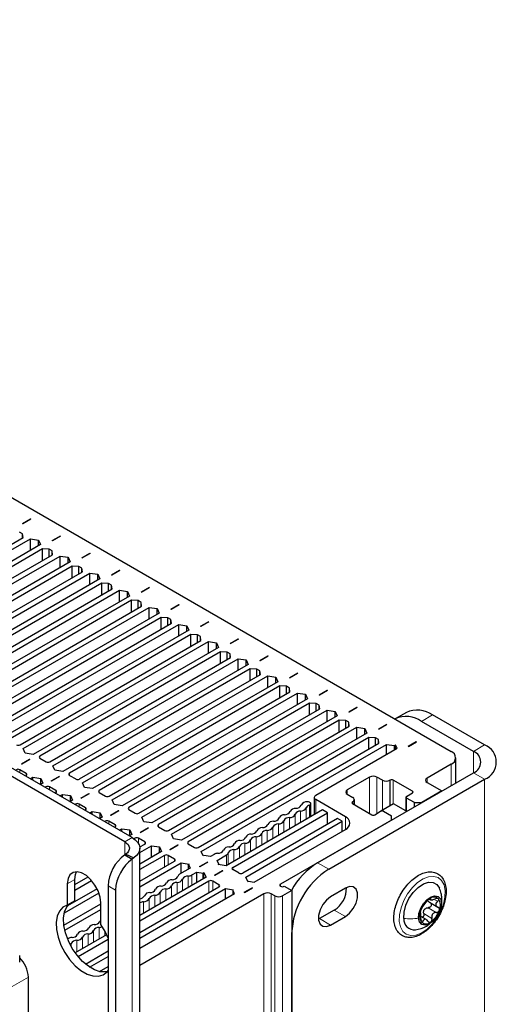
# Paper-space layout 'Blatt2' of a CAD drawing. Header units: millimetres. Extents: x 5 to 418, y 2 to 292.
# Tile 70 of 87: x 188 to 206, y 231 to 269. Entities that reach past the tile are written whole.
import ezdxf

# ---------------------------------------------------------------- set-up
doc = ezdxf.new("R2010")
doc.units = ezdxf.units.MM

psp = doc.layouts.new('Blatt2')

# ---------------------------------------------------------------- linework, layer by layer
at = {"color": 7, "linetype": 'Continuous', "lineweight": 25}
for p, q in [((191.89, 237.297), (137.867, 268.484)), ((192.173, 237.46), (138.15, 268.647)), ((161.06, 265.731), (204.335, 240.749)), ((187.99, 249.437), (188.294, 249.613)), ((188.004, 249.429), (187.99, 249.437)), ((188.308, 249.605), (188.004, 249.429)), ((188.294, 249.613), (188.308, 249.605)), ((188.294, 249.597), (188.294, 249.613)), ((187.987, 249.043), (187.873, 249.109)), ((188.008, 248.901), (187.987, 249.043)), ((187.987, 248.888), (187.987, 249.043)), ((189.122, 248.784), (189.426, 248.96)), ((189.44, 248.952), (189.136, 248.776)), ((189.426, 248.96), (189.44, 248.952)), ((189.426, 248.943), (189.426, 248.96)), ((181.114, 244.921), (188.008, 248.901)), ((181.227, 244.774), (188.291, 248.852)), ((188.672, 248.631), (181.608, 244.553)), ((188.291, 248.852), (188.595, 248.807)), ((188.291, 248.411), (188.291, 248.852)), ((188.595, 248.807), (188.672, 248.631)), ((188.595, 248.586), (188.595, 248.807)), ((189.136, 248.776), (189.122, 248.784)), ((188.757, 248.468), (181.863, 244.488)), ((182.245, 244.267), (189.139, 248.247)), ((182.358, 244.12), (189.422, 248.198)), ((189.005, 248.456), (188.757, 248.468)), ((188.757, 248.027), (188.757, 248.468)), ((189.118, 248.39), (189.005, 248.456)), ((189.005, 248.17), (189.005, 248.456)), ((189.139, 248.247), (189.118, 248.39)), ((189.118, 248.235), (189.118, 248.39)), ((189.422, 248.198), (189.726, 248.154)), ((189.422, 247.758), (189.422, 248.198)), ((190.253, 248.131), (190.557, 248.307)), ((190.571, 248.298), (190.267, 248.123)), ((190.557, 248.307), (190.571, 248.298)), ((190.557, 248.29), (190.557, 248.307)), ((189.804, 247.978), (182.74, 243.9)), ((189.889, 247.815), (182.994, 243.835)), ((189.726, 248.154), (189.804, 247.978)), ((189.726, 247.933), (189.726, 248.154)), ((190.136, 247.802), (189.889, 247.815)), ((189.889, 247.374), (189.889, 247.815)), ((190.249, 247.737), (190.136, 247.802)), ((190.136, 247.517), (190.136, 247.802)), ((190.267, 248.123), (190.253, 248.131)), ((183.376, 243.614), (190.271, 247.594)), ((183.489, 243.467), (190.553, 247.545)), ((190.271, 247.594), (190.249, 247.737)), ((190.249, 247.582), (190.249, 247.737)), ((190.553, 247.545), (190.857, 247.5)), ((190.553, 247.104), (190.553, 247.545)), ((190.857, 247.5), (190.935, 247.325)), ((190.857, 247.28), (190.857, 247.5)), ((191.384, 247.478), (191.688, 247.653)), ((191.398, 247.47), (191.384, 247.478)), ((191.702, 247.645), (191.398, 247.47)), ((191.688, 247.653), (191.702, 247.645)), ((191.688, 247.637), (191.688, 247.653)), ((190.935, 247.325), (183.871, 243.247)), ((191.02, 247.162), (184.126, 243.182)), ((191.268, 247.149), (191.02, 247.162)), ((191.02, 246.721), (191.02, 247.162)), ((191.381, 247.084), (191.268, 247.149)), ((191.268, 246.864), (191.268, 247.149)), ((191.402, 246.941), (191.381, 247.084)), ((191.381, 246.929), (191.381, 247.084)), ((184.508, 242.961), (191.402, 246.941)), ((184.621, 242.814), (191.685, 246.892)), ((192.067, 246.672), (185.003, 242.594)), ((191.685, 246.892), (191.989, 246.847)), ((191.685, 246.451), (191.685, 246.892)), ((191.989, 246.847), (192.067, 246.672)), ((191.989, 246.627), (191.989, 246.847)), ((192.516, 246.825), (192.82, 247)), ((192.53, 246.817), (192.516, 246.825)), ((192.834, 246.992), (192.53, 246.817)), ((192.82, 247), (192.834, 246.992)), ((192.82, 246.984), (192.82, 247)), ((192.151, 246.508), (185.257, 242.528)), ((185.639, 242.308), (192.533, 246.288)), ((192.399, 246.496), (192.151, 246.508)), ((192.151, 246.068), (192.151, 246.508)), ((192.512, 246.431), (192.399, 246.496)), ((192.399, 246.21), (192.399, 246.496)), ((192.533, 246.288), (192.512, 246.431)), ((192.512, 246.276), (192.512, 246.431)), ((193.647, 246.172), (193.951, 246.347)), ((193.965, 246.339), (193.661, 246.164)), ((193.951, 246.347), (193.965, 246.339)), ((193.951, 246.331), (193.951, 246.347)), ((185.752, 242.161), (192.816, 246.239)), ((193.198, 246.019), (186.134, 241.941)), ((192.816, 246.239), (193.12, 246.194)), ((192.816, 245.798), (192.816, 246.239)), ((193.12, 246.194), (193.198, 246.019)), ((193.12, 245.974), (193.12, 246.194)), ((193.661, 246.164), (193.647, 246.172)), ((193.283, 245.855), (186.389, 241.875)), ((186.77, 241.655), (193.665, 245.635)), ((186.884, 241.508), (193.948, 245.586)), ((193.53, 245.843), (193.283, 245.855)), ((193.283, 245.414), (193.283, 245.855)), ((193.643, 245.778), (193.53, 245.843)), ((193.53, 245.557), (193.53, 245.843)), ((193.665, 245.635), (193.643, 245.778)), ((193.643, 245.623), (193.643, 245.778)), ((193.948, 245.586), (194.252, 245.541)), ((193.948, 245.145), (193.948, 245.586)), ((194.252, 245.541), (194.329, 245.365)), ((194.252, 245.321), (194.252, 245.541)), ((194.778, 245.519), (195.082, 245.694)), ((195.097, 245.686), (194.793, 245.51)), ((195.082, 245.694), (195.097, 245.686)), ((195.082, 245.678), (195.082, 245.694)), ((194.329, 245.365), (187.265, 241.288)), ((194.414, 245.202), (187.52, 241.222)), ((194.662, 245.19), (194.414, 245.202)), ((194.414, 244.761), (194.414, 245.202)), ((194.775, 245.125), (194.662, 245.19)), ((194.662, 244.904), (194.662, 245.19)), ((194.793, 245.51), (194.778, 245.519)), ((187.902, 241.002), (194.796, 244.982)), ((188.015, 240.855), (195.079, 244.933)), ((194.796, 244.982), (194.775, 245.125)), ((194.775, 244.97), (194.775, 245.125)), ((195.079, 244.933), (195.383, 244.888)), ((195.079, 244.492), (195.079, 244.933)), ((195.383, 244.888), (195.461, 244.712)), ((195.383, 244.667), (195.383, 244.888)), ((195.91, 244.865), (196.214, 245.041)), ((195.924, 244.857), (195.91, 244.865)), ((196.228, 245.033), (195.924, 244.857)), ((196.214, 245.041), (196.228, 245.033)), ((196.214, 245.025), (196.214, 245.041)), ((195.461, 244.712), (188.397, 240.634)), ((195.546, 244.549), (188.651, 240.569)), ((195.793, 244.537), (195.546, 244.549)), ((195.546, 244.108), (195.546, 244.549)), ((195.906, 244.472), (195.793, 244.537)), ((195.793, 244.251), (195.793, 244.537)), ((195.927, 244.329), (195.906, 244.472)), ((195.906, 244.316), (195.906, 244.472)), ((189.033, 240.349), (195.927, 244.329)), ((189.146, 240.202), (196.21, 244.28)), ((196.592, 244.059), (189.528, 239.981)), ((196.21, 244.28), (196.514, 244.235)), ((196.21, 243.839), (196.21, 244.28)), ((196.514, 244.235), (196.592, 244.059)), ((196.514, 244.014), (196.514, 244.235)), ((197.041, 244.212), (197.345, 244.388)), ((197.055, 244.204), (197.041, 244.212)), ((197.359, 244.38), (197.055, 244.204)), ((197.345, 244.388), (197.359, 244.38)), ((197.345, 244.372), (197.345, 244.388)), ((196.677, 243.896), (189.783, 239.916)), ((190.164, 239.696), (197.059, 243.676)), ((196.924, 243.884), (196.677, 243.896)), ((196.677, 243.455), (196.677, 243.896)), ((197.038, 243.818), (196.924, 243.884)), ((196.924, 243.598), (196.924, 243.884)), ((197.059, 243.676), (197.038, 243.818)), ((197.038, 243.663), (197.038, 243.818)), ((198.172, 243.559), (198.477, 243.735)), ((198.491, 243.727), (198.187, 243.551)), ((198.477, 243.735), (198.491, 243.727)), ((198.477, 243.718), (198.477, 243.735)), ((190.278, 239.549), (197.342, 243.627)), ((197.723, 243.406), (190.659, 239.328)), ((197.342, 243.627), (197.646, 243.582)), ((197.342, 243.186), (197.342, 243.627)), ((197.646, 243.582), (197.723, 243.406)), ((197.646, 243.361), (197.646, 243.582)), ((198.187, 243.551), (198.172, 243.559)), ((197.808, 243.243), (190.914, 239.263)), ((191.296, 239.042), (198.19, 243.022)), ((191.409, 238.895), (198.473, 242.973)), ((198.056, 243.231), (197.808, 243.243)), ((197.808, 242.802), (197.808, 243.243)), ((198.169, 243.165), (198.056, 243.231)), ((198.056, 242.945), (198.056, 243.231)), ((198.19, 243.022), (198.169, 243.165)), ((198.169, 243.01), (198.169, 243.165)), ((198.473, 242.973), (198.777, 242.929)), ((198.473, 242.533), (198.473, 242.973)), ((198.777, 242.929), (198.855, 242.753)), ((198.777, 242.708), (198.777, 242.929)), ((199.304, 242.906), (199.608, 243.082)), ((199.318, 242.898), (199.304, 242.906)), ((199.622, 243.073), (199.318, 242.898)), ((199.608, 243.082), (199.622, 243.073)), ((199.608, 243.065), (199.608, 243.082)), ((198.855, 242.753), (191.791, 238.675)), ((198.94, 242.59), (192.045, 238.61)), ((199.187, 242.577), (198.94, 242.59)), ((198.94, 242.149), (198.94, 242.59)), ((199.3, 242.512), (199.187, 242.577)), ((199.187, 242.292), (199.187, 242.577)), ((192.427, 238.389), (199.322, 242.369)), ((192.54, 238.242), (199.604, 242.32)), ((199.322, 242.369), (199.3, 242.512)), ((199.3, 242.357), (199.3, 242.512)), ((199.604, 242.32), (199.908, 242.275)), ((199.604, 241.879), (199.604, 242.32)), ((199.908, 242.275), (199.986, 242.1)), ((199.908, 242.055), (199.908, 242.275)), ((200.435, 242.253), (200.739, 242.428)), ((200.449, 242.245), (200.435, 242.253)), ((200.753, 242.42), (200.449, 242.245)), ((200.739, 242.428), (200.753, 242.42)), ((200.739, 242.412), (200.739, 242.428)), ((202.628, 242.236), (202.204, 241.991)), ((199.986, 242.1), (192.922, 238.022)), ((200.071, 241.937), (193.177, 237.957)), ((200.319, 241.924), (200.071, 241.937)), ((200.071, 241.496), (200.071, 241.937)), ((200.432, 241.859), (200.319, 241.924)), ((200.319, 241.639), (200.319, 241.924)), ((200.453, 241.716), (200.432, 241.859)), ((200.432, 241.704), (200.432, 241.859)), ((201.567, 241.6), (201.871, 241.775)), ((201.871, 241.775), (201.885, 241.767)), ((201.871, 241.759), (201.871, 241.775)), ((205.183, 240.749), (203.204, 241.892)), ((205.608, 240.994), (203.628, 242.137)), ((193.559, 237.736), (200.453, 241.716)), ((193.672, 237.589), (200.736, 241.667)), ((201.118, 241.447), (194.054, 237.369)), ((200.736, 241.667), (201.04, 241.622)), ((200.736, 241.226), (200.736, 241.667)), ((201.04, 241.622), (201.118, 241.447)), ((201.04, 241.402), (201.04, 241.622)), ((201.581, 241.592), (201.567, 241.6)), ((201.885, 241.767), (201.581, 241.592)), ((201.202, 241.283), (194.308, 237.303)), ((194.69, 237.083), (201.584, 241.063)), ((201.45, 241.271), (201.202, 241.283)), ((201.202, 240.843), (201.202, 241.283)), ((201.563, 241.206), (201.45, 241.271)), ((201.45, 240.985), (201.45, 241.271)), ((201.584, 241.063), (201.563, 241.206)), ((201.563, 241.051), (201.563, 241.206)), ((202.698, 240.947), (203.002, 241.122)), ((202.712, 240.939), (203.016, 241.114)), ((203.016, 241.114), (203.002, 241.122)), ((203.002, 241.106), (203.002, 241.122)), ((188.093, 240.679), (188.015, 240.855)), ((188.397, 240.634), (188.093, 240.679)), ((194.803, 236.936), (201.867, 241.014)), ((199.173, 239.075), (202.273, 240.865)), ((201.867, 241.014), (202.171, 240.969)), ((201.867, 240.63), (201.867, 241.014)), ((202.171, 240.969), (202.214, 240.994)), ((202.171, 240.806), (202.171, 240.969)), ((202.273, 240.865), (202.214, 240.994)), ((202.214, 240.83), (202.214, 240.994)), ((202.698, 240.947), (202.712, 240.939)), ((187.955, 240.273), (188.259, 240.449)), ((187.969, 240.265), (187.955, 240.273)), ((188.273, 240.441), (187.969, 240.265)), ((188.259, 240.449), (188.273, 240.441)), ((188.259, 240.432), (188.259, 240.449)), ((188.651, 240.487), (188.892, 240.349)), ((204.511, 239.544), (204.511, 240.504)), ((188.128, 239.908), (187.888, 240.047)), ((189.224, 240.026), (189.146, 240.202)), ((189.528, 239.981), (189.224, 240.026)), ((199.244, 236.503), (205.183, 239.932)), ((204.335, 240.259), (203.416, 239.728)), ((188.101, 239.811), (188.128, 239.826)), ((188.285, 239.705), (188.383, 239.761)), ((188.383, 239.761), (188.687, 239.716)), ((188.383, 239.648), (188.383, 239.761)), ((188.764, 239.54), (188.667, 239.484)), ((188.687, 239.716), (188.764, 239.54)), ((188.687, 239.496), (188.687, 239.716)), ((189.086, 239.62), (189.39, 239.796)), ((189.1, 239.612), (189.086, 239.62)), ((189.404, 239.787), (189.1, 239.612)), ((189.39, 239.796), (189.404, 239.787)), ((189.39, 239.779), (189.39, 239.796)), ((189.783, 239.834), (190.023, 239.696)), ((190.355, 239.373), (190.278, 239.549)), ((199.668, 236.258), (205.608, 239.687)), ((201.224, 239.769), (200.375, 239.279)), ((201.719, 239.647), (201.506, 239.769)), ((202.016, 239.655), (202.001, 239.647)), ((202.864, 239.23), (202.129, 239.655)), ((203.416, 239.565), (203.981, 239.238)), ((188.878, 239.393), (188.851, 239.378)), ((189.259, 239.255), (189.019, 239.393)), ((189.233, 239.158), (189.259, 239.173)), ((190.659, 239.328), (190.355, 239.373)), ((190.914, 239.181), (191.154, 239.042)), ((202.638, 239.034), (202.864, 239.165)), ((203.981, 239.238), (203.218, 238.797)), ((189.416, 239.051), (189.514, 239.108)), ((189.514, 239.108), (189.818, 239.063)), ((189.514, 238.995), (189.514, 239.108)), ((189.896, 238.887), (189.798, 238.831)), ((189.818, 239.063), (189.896, 238.887)), ((189.818, 238.842), (189.818, 239.063)), ((190.218, 238.967), (190.522, 239.142)), ((190.232, 238.959), (190.218, 238.967)), ((190.536, 239.134), (190.232, 238.959)), ((190.522, 239.142), (190.536, 239.134)), ((190.522, 239.126), (190.522, 239.142)), ((191.487, 238.72), (191.409, 238.895)), ((198.956, 238.792), (198.931, 238.806)), ((199.114, 238.993), (199.114, 238.331)), ((200.304, 238.259), (199.173, 238.912)), ((200.375, 239.116), (200.587, 238.993)), ((200.587, 238.83), (200.573, 238.822)), ((200.646, 238.715), (200.646, 238.912)), ((202.614, 239.002), (202.614, 238.449)), ((202.935, 238.797), (202.638, 238.969)), ((202.935, 238.797), (203.218, 238.797)), ((202.935, 238.634), (202.935, 238.797)), ((190.009, 238.74), (189.982, 238.725)), ((190.391, 238.602), (190.15, 238.74)), ((190.364, 238.504), (190.391, 238.52)), ((190.548, 238.398), (190.645, 238.455)), ((190.645, 238.455), (190.949, 238.41)), ((190.645, 238.342), (190.645, 238.455)), ((190.949, 238.41), (191.027, 238.234)), ((190.949, 238.189), (190.949, 238.41)), ((191.349, 238.314), (191.653, 238.489)), ((191.667, 238.481), (191.363, 238.306)), ((191.791, 238.675), (191.487, 238.72)), ((191.653, 238.489), (191.667, 238.481)), ((191.653, 238.473), (191.653, 238.489)), ((192.045, 238.528), (192.286, 238.389)), ((199.435, 238.516), (195.751, 236.389)), ((196.005, 236.324), (199.619, 238.41)), ((198.986, 238.257), (198.986, 238.751)), ((199.619, 238.41), (199.435, 238.516)), ((199.619, 237.969), (199.619, 238.41)), ((200.573, 238.757), (201.308, 238.332)), ((201.422, 238.332), (201.648, 238.463)), ((202.143, 238.748), (201.652, 238.465)), ((201.761, 238.463), (202.058, 238.291)), ((202.614, 238.476), (202.143, 238.748)), ((191.027, 238.234), (190.93, 238.178)), ((191.14, 238.087), (191.113, 238.072)), ((191.522, 237.948), (191.282, 238.087)), ((191.363, 238.306), (191.349, 238.314)), ((192.618, 238.067), (192.54, 238.242)), ((192.922, 238.022), (192.618, 238.067)), ((200, 238.189), (196.387, 236.103)), ((196.5, 235.956), (200.184, 238.083)), ((202.058, 238.128), (197.83, 235.687)), ((200.184, 238.083), (200, 238.189)), ((200.184, 237.699), (200.184, 238.083)), ((202.058, 238.128), (202.058, 238.291)), ((191.495, 237.851), (191.522, 237.867)), ((191.679, 237.745), (191.777, 237.801)), ((191.777, 237.801), (192.081, 237.757)), ((191.777, 237.689), (191.777, 237.801)), ((192.081, 237.757), (192.159, 237.581)), ((192.081, 237.536), (192.081, 237.757)), ((192.48, 237.661), (192.784, 237.836)), ((192.494, 237.652), (192.48, 237.661)), ((192.798, 237.828), (192.494, 237.652)), ((192.784, 237.836), (192.798, 237.828)), ((192.784, 237.82), (192.784, 237.836)), ((193.177, 237.875), (193.417, 237.736)), ((196.829, 235.763), (200.304, 237.769)), ((192.159, 237.581), (192.061, 237.525)), ((192.272, 237.434), (192.241, 237.416)), ((192.654, 237.295), (192.413, 237.434)), ((193.75, 237.414), (193.672, 237.589)), ((194.054, 237.369), (193.75, 237.414)), ((192.462, 237.103), (192.654, 237.214)), ((192.466, 236.893), (192.908, 237.148)), ((192.466, 94.157), (192.466, 237.052)), ((193.29, 236.928), (192.466, 236.452)), ((192.908, 237.148), (193.212, 237.103)), ((192.908, 236.707), (192.908, 237.148)), ((193.212, 237.103), (193.29, 236.928)), ((193.212, 236.883), (193.212, 237.103)), ((193.612, 237.008), (193.916, 237.183)), ((193.626, 236.999), (193.612, 237.008)), ((193.93, 237.175), (193.626, 236.999)), ((193.916, 237.183), (193.93, 237.175)), ((193.916, 237.167), (193.916, 237.183)), ((194.308, 237.222), (194.549, 237.083)), ((194.881, 236.761), (194.803, 236.936)), ((191.93, 236.833), (191.89, 236.803)), ((191.89, 236.803), (192.173, 236.64)), ((191.93, 236.833), (192.24, 236.687)), ((192.24, 236.687), (192.173, 236.64)), ((193.403, 236.781), (192.466, 236.24)), ((192.466, 235.799), (193.785, 236.561)), ((193.785, 236.642), (193.544, 236.781)), ((194.743, 236.354), (195.047, 236.53)), ((195.061, 236.522), (194.757, 236.346)), ((194.909, 236.777), (194.881, 236.761)), ((195.154, 236.739), (194.909, 236.777)), ((195.047, 236.53), (195.061, 236.522)), ((195.047, 236.514), (195.047, 236.53)), ((195.298, 236.822), (195.154, 236.739)), ((195.409, 236.592), (195.767, 236.798)), ((195.475, 236.45), (195.409, 236.592)), ((190.062, 236.158), (190.042, 236.147)), ((192.466, 235.587), (194.039, 236.495)), ((194.381, 236.292), (193.98, 236.061)), ((194.039, 236.495), (194.343, 236.45)), ((194.039, 236.095), (194.039, 236.495)), ((194.343, 236.45), (194.315, 236.434)), ((194.315, 236.434), (194.381, 236.292)), ((194.315, 236.255), (194.315, 236.434)), ((194.447, 236.036), (194.636, 236.145)), ((194.636, 236.145), (194.881, 236.107)), ((194.636, 235.745), (194.636, 236.145)), ((194.757, 236.346), (194.743, 236.354)), ((195.309, 236.028), (195.613, 236.203)), ((195.627, 236.195), (195.323, 236.02)), ((195.447, 236.434), (195.475, 236.45)), ((195.751, 236.389), (195.447, 236.434)), ((195.475, 236.43), (195.475, 236.45)), ((195.613, 236.203), (195.627, 236.195)), ((195.613, 236.187), (195.613, 236.203)), ((196.246, 236.103), (196.005, 236.242)), ((189.981, 235.671), (190.487, 235.963)), ((189.981, 235.051), (189.981, 235.868)), ((189.981, 235.458), (190.621, 235.828)), ((194.987, 235.948), (192.466, 234.493)), ((195.1, 235.801), (192.466, 234.28)), ((194.881, 236.107), (194.909, 236.124)), ((194.881, 235.887), (194.881, 236.107)), ((194.909, 236.124), (194.987, 235.948)), ((194.909, 235.903), (194.909, 236.124)), ((195.482, 235.662), (195.242, 235.801)), ((195.323, 236.02), (195.309, 236.028)), ((196.578, 235.781), (196.5, 235.956)), ((196.578, 235.781), (196.606, 235.797)), ((196.606, 235.797), (196.829, 235.763)), ((189.698, 235.704), (189.698, 234.888)), ((190.831, 235.509), (189.708, 234.86)), ((191.253, 235.623), (191.253, 225.682)), ((191.536, 235.46), (191.536, 225.519)), ((192.466, 233.84), (195.482, 235.581)), ((192.466, 233.627), (195.736, 235.516)), ((195.736, 235.516), (196.041, 235.471)), ((195.736, 235.132), (195.736, 235.516)), ((196.012, 235.454), (196.041, 235.471)), ((196.072, 235.326), (196.012, 235.454)), ((196.012, 235.454), (196.012, 235.291)), ((196.44, 235.375), (196.744, 235.55)), ((196.454, 235.367), (196.758, 235.542)), ((196.758, 235.542), (196.744, 235.55)), ((196.744, 235.534), (196.744, 235.55)), ((198.254, 235.442), (197.9, 235.238)), ((197.971, 235.605), (198.254, 235.442)), ((198.254, 235.442), (198.254, 139.907)), ((200.304, 235.532), (199.739, 235.205)), ((190.903, 235.338), (189.584, 234.576)), ((189.981, 235.051), (189.698, 234.888)), ((192.466, 233.244), (196.072, 235.326)), ((197.193, 235.32), (192.466, 232.59)), ((196.44, 235.375), (196.454, 235.367)), ((197.617, 235.238), (197.476, 235.32)), ((203.503, 235.123), (203.556, 235.092)), ((189.568, 234.126), (190.971, 234.936)), ((189.602, 233.934), (190.971, 234.724)), ((190.971, 234.153), (190.971, 234.97)), ((199.88, 234.699), (199.314, 234.372)), ((203.505, 234.997), (203.824, 234.813)), ((199.314, 234.372), (199.274, 234.351)), ((199.739, 234.127), (200.304, 234.454)), ((203.388, 234.338), (203.183, 234.456)), ((191.195, 233.759), (189.997, 233.068)), ((191.253, 233.581), (190.11, 232.921)), ((198.254, 217.478), (198.254, 233.809)), ((190.388, 232.64), (191.253, 233.14)), ((187.882, 232.716), (187.882, 232.961)), ((190.549, 232.521), (191.253, 232.928)), ((190.925, 232.354), (191.253, 232.544)), ((188.213, 221.875), (188.213, 232.144))]:
    psp.add_line(p, q, dxfattribs=at)
at = {"color": 7, "linetype": 'Continuous', "lineweight": 18}
for p, q in [((203.628, 242.137), (203.204, 241.892)), ((205.183, 240.749), (205.608, 240.994)), ((205.183, 240.749), (205.183, 239.932)), ((188.651, 240.487), (188.651, 240.569)), ((187.888, 239.934), (187.888, 240.047)), ((188.128, 239.826), (188.128, 239.908)), ((189.783, 239.834), (189.783, 239.916)), ((204.335, 239.442), (204.335, 240.259)), ((205.183, 239.932), (205.608, 239.687)), ((201.224, 238.381), (201.224, 239.769)), ((201.506, 239.769), (201.506, 238.381)), ((201.719, 238.503), (201.719, 239.647)), ((202.001, 239.647), (202.001, 238.667)), ((202.016, 238.675), (202.016, 239.655)), ((202.129, 239.655), (202.129, 238.74)), ((203.416, 239.728), (203.416, 239.565)), ((205.608, 220.09), (205.608, 239.687)), ((188.878, 239.362), (188.878, 239.393)), ((189.019, 239.281), (189.019, 239.393)), ((189.259, 239.173), (189.259, 239.255)), ((190.914, 239.181), (190.914, 239.263)), ((200.375, 239.279), (200.375, 239.116)), ((202.864, 239.165), (202.864, 239.23)), ((199.173, 238.912), (199.173, 238.365)), ((200.573, 238.822), (200.573, 238.757)), ((200.587, 238.749), (200.587, 238.83)), ((202.638, 238.969), (202.638, 238.463)), ((190.009, 238.709), (190.009, 238.74)), ((190.15, 238.628), (190.15, 238.74)), ((190.391, 238.52), (190.391, 238.602)), ((192.045, 238.528), (192.045, 238.61)), ((198.595, 238.031), (198.595, 238.472)), ((198.807, 238.154), (198.807, 238.595)), ((198.934, 238.227), (198.934, 238.701)), ((191.14, 238.056), (191.14, 238.087)), ((191.282, 237.975), (191.282, 238.087)), ((197.959, 237.664), (197.959, 238.105)), ((198.171, 237.786), (198.171, 238.227)), ((198.383, 237.909), (198.383, 238.35)), ((200.304, 237.769), (200.304, 238.259)), ((191.522, 237.867), (191.522, 237.948)), ((193.177, 237.875), (193.177, 237.957)), ((197.322, 237.296), (197.322, 237.737)), ((197.534, 237.419), (197.534, 237.86)), ((197.747, 237.541), (197.747, 237.982)), ((192.173, 237.46), (191.89, 237.297)), ((191.89, 236.803), (191.89, 237.297)), ((192.272, 237.394), (192.272, 237.434)), ((192.413, 237.237), (192.413, 237.434)), ((192.654, 237.214), (192.654, 237.295)), ((194.308, 237.222), (194.308, 237.303)), ((196.686, 236.929), (196.686, 237.37)), ((196.898, 237.051), (196.898, 237.492)), ((197.11, 237.174), (197.11, 237.615)), ((196.049, 236.562), (196.049, 237.003)), ((196.262, 236.684), (196.262, 237.125)), ((196.474, 236.807), (196.474, 237.248)), ((192.173, 236.64), (192.173, 93.753)), ((193.403, 236.34), (193.403, 236.781)), ((193.544, 236.422), (193.544, 236.781)), ((193.785, 236.561), (193.785, 236.642)), ((195.767, 236.398), (195.767, 236.798)), ((195.837, 236.439), (195.837, 236.88)), ((196.005, 236.242), (196.005, 236.324)), ((199.244, 236.503), (199.668, 236.258)), ((189.981, 235.868), (189.698, 235.704)), ((194.093, 235.432), (194.093, 235.873)), ((194.305, 235.555), (194.305, 235.995)), ((194.447, 235.636), (194.447, 236.036)), ((195.1, 235.36), (195.1, 235.801)), ((195.242, 235.442), (195.242, 235.801)), ((191.536, 235.46), (191.253, 235.623)), ((193.456, 235.065), (193.456, 235.506)), ((193.669, 235.187), (193.669, 235.628)), ((193.881, 235.31), (193.881, 235.75)), ((195.482, 235.581), (195.482, 235.662)), ((197.83, 235.687), (197.83, 235.605)), ((192.608, 234.575), (192.608, 235.016)), ((192.82, 234.697), (192.82, 235.138)), ((193.032, 234.82), (193.032, 235.261)), ((193.244, 234.942), (193.244, 235.383)), ((197.193, 139.784), (197.193, 235.32)), ((197.476, 235.32), (197.476, 139.784)), ((197.617, 139.703), (197.617, 235.238)), ((197.9, 235.238), (197.9, 139.703)), ((203.525, 235.135), (203.549, 235.121)), ((203.709, 235.093), (203.818, 235.031)), ((203.983, 235.151), (203.963, 234.973)), ((200.304, 234.454), (199.88, 234.699)), ((203.457, 234.789), (203.768, 234.609)), ((199.739, 234.127), (199.314, 234.372)), ((203.178, 234.324), (203.267, 234.273)), ((203.291, 234.561), (203.602, 234.381)), ((190.699, 233.473), (190.699, 233.914)), ((190.911, 233.595), (190.911, 234.036)), ((191.123, 233.718), (191.123, 233.904)), ((190.062, 233.105), (190.062, 233.546)), ((190.274, 233.228), (190.274, 233.669)), ((190.487, 233.35), (190.487, 233.791)), ((189.85, 233.3), (189.85, 233.424)), ((188.213, 232.144), (165.882, 219.253))]:
    psp.add_line(p, q, dxfattribs=at)
at = {"color": 7, "linetype": 'Continuous', "lineweight": 25, "flags": 128}
for points in [[(198.934, 238.701), (198.953, 238.708), (198.968, 238.718), (198.979, 238.73), (198.985, 238.743), (198.985, 238.756), (198.98, 238.769), (198.971, 238.782), (198.956, 238.792)], [(191.89, 237.297), (191.96, 237.248), (192.014, 237.193), (192.049, 237.132), (192.065, 237.069), (192.06, 237.006), (192.036, 236.944), (191.992, 236.886), (191.93, 236.833)], [(192.173, 237.46), (192.29, 237.379), (192.38, 237.286), (192.438, 237.186), (192.464, 237.081), (192.457, 236.975), (192.416, 236.872), (192.342, 236.775), (192.24, 236.687)], [(190.971, 234.97), (190.945, 235.192), (190.87, 235.425), (190.751, 235.652), (190.599, 235.853), (190.425, 236.012), (190.244, 236.117), (190.07, 236.158), (189.917, 236.133), (189.799, 236.043), (189.724, 235.897), (189.698, 235.704)], [(189.981, 235.868), (190.006, 236.06), (190.048, 236.159)], [(197.83, 235.687), (197.808, 235.668), (197.8, 235.646), (197.808, 235.624), (197.83, 235.605), (197.862, 235.593), (197.9, 235.588), (197.939, 235.593), (197.971, 235.605)], [(200.304, 234.454), (200.464, 234.578), (200.604, 234.753), (200.709, 234.957), (200.764, 235.165), (200.764, 235.352), (200.709, 235.496), (200.604, 235.579), (200.464, 235.591), (200.304, 235.532)], [(202.527, 234.381), (202.54, 234.621), (202.608, 234.879), (202.727, 235.135), (202.887, 235.368), (203.075, 235.56), (203.276, 235.694), (203.473, 235.761), (203.651, 235.753), (203.794, 235.673), (203.89, 235.532)], [(199.739, 235.205), (199.579, 235.08), (199.439, 234.906), (199.335, 234.702), (199.279, 234.494), (199.279, 234.307), (199.335, 234.163), (199.439, 234.08), (199.579, 234.068), (199.739, 234.127)], [(203.095, 234.391), (203.109, 234.573), (203.174, 234.769), (203.281, 234.954), (203.419, 235.106), (203.57, 235.207), (203.716, 235.244), (203.839, 235.214), (203.925, 235.12), (203.963, 234.973)], [(189.698, 234.888), (189.53, 234.803), (189.4, 234.66), (189.314, 234.463), (189.275, 234.223), (189.287, 233.952), (189.348, 233.66), (189.455, 233.364), (189.603, 233.075), (189.786, 232.809), (189.995, 232.576), (190.219, 232.389), (190.449, 232.257), (190.674, 232.184), (190.882, 232.176), (191.065, 232.231), (191.214, 232.348), (191.253, 232.399)], [(191.212, 232.347), (191.165, 232.339), (190.957, 232.348), (190.732, 232.42), (190.502, 232.553), (190.278, 232.74), (190.069, 232.972), (189.886, 233.238), (189.738, 233.527), (189.63, 233.824), (189.57, 234.115), (189.558, 234.387), (189.596, 234.626), (189.683, 234.823), (189.769, 234.929)], [(203.963, 234.973), (203.949, 234.791), (203.884, 234.596), (203.776, 234.411), (203.639, 234.259), (203.488, 234.158), (203.342, 234.12), (203.219, 234.15), (203.133, 234.244), (203.095, 234.391)], [(191.253, 233.621), (191.139, 233.875), (190.971, 234.153)]]:
    psp.add_lwpolyline(points, dxfattribs=at)
at = {"color": 7, "linetype": 'Continuous', "lineweight": 18, "flags": 128}
psp.add_lwpolyline([(202.358, 234.268), (202.366, 234.517), (202.425, 234.785), (202.531, 235.058), (202.677, 235.318), (202.856, 235.552), (203.057, 235.745), (203.267, 235.886), (203.476, 235.967), (203.67, 235.984), (203.839, 235.934), (203.973, 235.823), (204.064, 235.654), (204.106, 235.439), (204.097, 235.191), (204.038, 234.922), (203.933, 234.65), (203.786, 234.389), (203.607, 234.156), (203.407, 233.963), (203.196, 233.822), (202.988, 233.74), (202.793, 233.724), (202.624, 233.773), (202.491, 233.885), (202.4, 234.053), (202.358, 234.268)], dxfattribs=at)
at = {"color": 7, "linetype": 'Continuous', "lineweight": 25}
for centre, radius, start, end in [((203.042, 241.319), 1.006, 54.3824, 114.3071), ((202.618, 241.074), 1.006, 54.3824, 114.3071), ((187.831, 241.138), 0.154, 242.6097, 297.3903), ((204.242, 240.504), 0.262, 290.7834, 69.2166), ((205.029, 240.341), 0.437, 290.7834, 69.2166), ((205.36, 240.341), 0.699, 290.7834, 69.2166), ((188.667, 240.528), 0.0437, 110.7834, 249.2166), ((188.962, 240.485), 0.154, 242.6097, 297.3903), ((187.817, 239.91), 0.154, 62.6097, 117.3903), ((188.113, 239.867), 0.0437, 290.7834, 69.2166), ((189.798, 239.875), 0.0437, 110.7834, 249.2166), ((190.094, 239.832), 0.154, 242.6097, 297.3903), ((201.365, 239.496), 0.307, 62.6097, 117.3903), ((201.86, 239.919), 0.307, 242.6097, 297.3903), ((202.072, 239.546), 0.123, 62.6097, 117.3903), ((203.447, 239.647), 0.0873, 110.7834, 249.2166), ((188.948, 239.257), 0.154, 62.6097, 117.3903), ((189.244, 239.214), 0.0437, 290.7834, 69.2166), ((190.93, 239.222), 0.0437, 110.7834, 249.2166), ((200.406, 239.198), 0.0873, 110.7834, 249.2166), ((202.852, 239.198), 0.0349, 290.7834, 69.2166), ((191.225, 239.179), 0.154, 242.6097, 297.3903), ((198.83, 238.589), 0.236, 83.731, 151.9667), ((198.863, 238.677), 0.147, 62.1131, 92.8512), ((199.204, 238.993), 0.0873, 110.7834, 249.2166), ((200.585, 238.789), 0.0349, 110.7834, 249.2166), ((200.556, 238.912), 0.0873, 290.7834, 69.2166), ((202.65, 239.002), 0.0349, 110.7834, 249.2166), ((190.08, 238.604), 0.154, 62.6097, 117.3903), ((190.375, 238.561), 0.0437, 290.7834, 69.2166), ((192.061, 238.569), 0.0437, 110.7834, 249.2166), ((197.997, 238.556), 0.224, 266.8684, 333.1263), ((198.397, 238.353), 0.224, 86.8684, 153.1263), ((198.583, 238.248), 0.224, 86.8684, 153.1263), ((198.422, 238.801), 0.224, 266.8684, 333.1263), ((198.607, 238.696), 0.224, 266.8684, 333.1263), ((198.969, 238.53), 0.174, 101.6462, 158.2502), ((201.704, 238.354), 0.123, 62.6097, 117.3903), ((191.211, 237.951), 0.154, 62.6097, 117.3903), ((192.357, 238.526), 0.154, 242.6097, 297.3903), ((197.549, 237.863), 0.224, 86.8684, 153.1263), ((197.573, 238.311), 0.224, 266.8684, 333.1263), ((197.759, 238.206), 0.224, 266.8684, 333.1263), ((197.973, 238.108), 0.224, 86.8684, 153.1263), ((198.159, 238.003), 0.224, 86.8684, 153.1263), ((198.183, 238.451), 0.224, 266.8684, 333.1263), ((200.211, 238.014), 0.262, 290.7834, 69.2166), ((201.365, 238.441), 0.123, 242.6097, 297.3903), ((191.507, 237.908), 0.0437, 290.7834, 69.2166), ((193.192, 237.916), 0.0437, 110.7834, 249.2166), ((193.488, 237.873), 0.154, 242.6097, 297.3903), ((196.725, 237.821), 0.224, 266.8684, 333.1263), ((197.124, 237.619), 0.224, 86.8684, 153.1263), ((197.31, 237.514), 0.224, 86.8684, 153.1263), ((197.149, 238.066), 0.224, 266.8684, 333.1263), ((197.335, 237.961), 0.224, 266.8684, 333.1263), ((197.734, 237.759), 0.224, 86.8684, 153.1263), ((192.342, 237.298), 0.154, 62.6097, 117.3903), ((192.638, 237.254), 0.0437, 290.7834, 69.2166), ((194.324, 237.263), 0.0437, 110.7834, 249.2166), ((196.276, 237.129), 0.224, 86.8684, 153.1263), ((196.3, 237.576), 0.224, 266.8684, 333.1263), ((196.486, 237.471), 0.224, 266.8684, 333.1263), ((196.7, 237.374), 0.224, 86.8684, 153.1263), ((196.886, 237.269), 0.224, 86.8684, 153.1263), ((196.91, 237.716), 0.224, 266.8684, 333.1263), ((194.619, 237.22), 0.154, 242.6097, 297.3903), ((195.452, 237.086), 0.224, 266.8684, 333.1263), ((195.852, 236.884), 0.224, 86.8684, 153.1263), ((196.037, 236.779), 0.224, 86.8684, 153.1263), ((195.876, 237.331), 0.224, 266.8684, 333.1263), ((196.062, 237.226), 0.224, 266.8684, 333.1263), ((196.461, 237.024), 0.224, 86.8684, 153.1263), ((192.807, 235.547), 1.556, 126.1377, 177.1778), ((193.09, 235.383), 1.556, 126.1377, 177.1778), ((193.474, 236.644), 0.154, 62.6097, 117.3903), ((193.769, 236.601), 0.0437, 290.7834, 69.2166), ((195.461, 236.521), 0.342, 93.626, 118.4869), ((195.705, 236.923), 0.139, 296.2673, 342.1035), ((196.021, 236.283), 0.0437, 110.7834, 249.2166), ((200.771, 234.055), 2.885, 121.9546, 151.1432), ((201.324, 233.669), 3.074, 122.6055, 177.3945), ((193.685, 235.633), 0.224, 86.8684, 153.1263), ((193.709, 236.08), 0.224, 266.8684, 333.1263), ((193.893, 235.974), 0.224, 266.8684, 333.1263), ((194.041, 235.936), 0.139, 116.2673, 162.1035), ((194.293, 235.772), 0.224, 86.8684, 153.1263), ((194.283, 236.337), 0.342, 273.626, 298.4869), ((195.171, 235.665), 0.154, 62.6097, 117.3903), ((196.316, 236.24), 0.154, 242.6097, 297.3903), ((192.861, 235.591), 0.224, 266.8684, 333.1263), ((193.26, 235.388), 0.224, 86.8684, 153.1263), ((193.444, 235.282), 0.224, 86.8684, 153.1263), ((193.285, 235.835), 0.224, 266.8684, 333.1263), ((193.469, 235.729), 0.224, 266.8684, 333.1263), ((193.868, 235.527), 0.224, 86.8684, 153.1263), ((195.466, 235.622), 0.0437, 290.7834, 69.2166), ((199.358, 235.537), 0.987, 301.9371, 0.9544), ((192.448, 235.335), 0.209, 274.6977, 334.1616), ((192.628, 234.681), 0.335, 93.3692, 118.9203), ((192.62, 235.239), 0.224, 266.8684, 333.1263), ((192.836, 235.143), 0.224, 86.8684, 153.1263), ((193.02, 235.037), 0.224, 86.8684, 153.1263), ((193.044, 235.484), 0.224, 266.8684, 333.1263), ((197.335, 235.047), 0.307, 62.6097, 117.3903), ((197.759, 235.511), 0.307, 242.6097, 297.3903), ((204.018, 234.398), 0.89, 125.824, 162.0774), ((203.682, 234.924), 0.269, 50.0354, 133.2817), ((203.473, 234.882), 0.455, 335.3616, 32.9417), ((203.585, 234.482), 0.455, 155.3616, 212.9417), ((203.581, 234.528), 0.327, 138.1681, 149.7333), ((203.04, 234.967), 0.89, 305.824, 342.0774), ((191.05, 234.234), 0.115, 133.6208, 164.4528), ((202.932, 234.348), 0.406, 175.3181, 275.6518), ((190.291, 233.673), 0.224, 86.8684, 153.1263), ((190.315, 234.121), 0.224, 266.8684, 333.1263), ((190.499, 234.015), 0.224, 266.8684, 333.1263), ((190.715, 233.918), 0.224, 86.8684, 153.1263), ((190.899, 233.812), 0.224, 86.8684, 153.1263), ((190.739, 234.366), 0.224, 266.8684, 333.1263), ((190.887, 234.392), 0.357, 273.9008, 293.532), ((203.376, 234.441), 0.269, 230.0354, 313.2817), ((189.89, 233.351), 0.302, 92.1368, 126.5883), ((190.05, 233.322), 0.224, 86.8684, 153.1263), ((189.891, 233.876), 0.224, 266.8684, 333.1263), ((190.075, 233.77), 0.224, 266.8684, 333.1263), ((190.474, 233.567), 0.224, 86.8684, 153.1263), ((189.737, 233.455), 0.117, 310.9352, 344.2728), ((187.129, 232.093), 1.085, 2.6913, 46.0942)]:
    psp.add_arc(centre, radius, start, end, dxfattribs=at)
for points, knots in [([(203.284, 233.834), (203.321, 233.861), (203.429, 233.937), (203.598, 234.1), (203.778, 234.326), (203.93, 234.58), (204.046, 234.848), (204.121, 235.119), (204.151, 235.381), (204.133, 235.624), (204.065, 235.835), (203.947, 236.003), (203.789, 236.113), (203.605, 236.161), (203.408, 236.151), (203.2, 236.086), (202.988, 235.965), (202.782, 235.795), (202.591, 235.582), (202.426, 235.339), (202.294, 235.076), (202.2, 234.805), (202.15, 234.537), (202.147, 234.284), (202.193, 234.058), (202.29, 233.87), (202.432, 233.733), (202.606, 233.658), (202.799, 233.643), (203.002, 233.685), (203.166, 233.758), (203.26, 233.819), (203.284, 233.834)], [0, 0, 0, 0, 0.018628, 0.053785, 0.088875, 0.123911, 0.158973, 0.194127, 0.229469, 0.265073, 0.300819, 0.335952, 0.369602, 0.402175, 0.434775, 0.468466, 0.503229, 0.538406, 0.573534, 0.608585, 0.643625, 0.678729, 0.713977, 0.749462, 0.785201, 0.820727, 0.855077, 0.887968, 0.920411, 0.953553, 0.987918, 1, 1, 1, 1]), ([(203.983, 235.151), (203.976, 235.213), (203.961, 235.343), (203.914, 235.468), (203.889, 235.534)], [0, 0, 0, 0, 0.475088, 1, 1, 1, 1]), ([(203.229, 234.79), (203.238, 234.803), (203.252, 234.823), (203.279, 234.863), (203.302, 234.896), (203.328, 234.93), (203.362, 234.974), (203.382, 235.001), (203.395, 235.018)], [0, 0, 0, 0, 0.249219, 0.374357, 0.498947, 0.62402, 0.749767, 1, 1, 1, 1]), ([(203.497, 235.12), (203.487, 235.113), (203.468, 235.099), (203.439, 235.071), (203.413, 235.043), (203.401, 235.026), (203.395, 235.018)], [0, 0, 0, 0, 0.24999, 0.499611, 0.749127, 1, 1, 1, 1]), ([(203.523, 234.987), (203.506, 234.997), (203.47, 235.016), (203.452, 235.048), (203.444, 235.064)], [0, 0, 0, 0, 0.500609, 1, 1, 1, 1]), ([(203.549, 235.121), (203.549, 235.126), (203.551, 235.135), (203.542, 235.14), (203.524, 235.136), (203.506, 235.125), (203.497, 235.12)], [0, 0, 0, 0, 0.249853, 0.499901, 0.750114, 1, 1, 1, 1]), ([(203.549, 235.121), (203.547, 235.112), (203.545, 235.097), (203.563, 235.088), (203.586, 235.086), (203.617, 235.09), (203.665, 235.1), (203.705, 235.116), (203.731, 235.127)], [0, 0, 0, 0, 0.24922, 0.374358, 0.498948, 0.624021, 0.749768, 1, 1, 1, 1]), ([(203.855, 235.13), (203.848, 235.135), (203.835, 235.145), (203.803, 235.147), (203.767, 235.141), (203.743, 235.132), (203.731, 235.127)], [0, 0, 0, 0, 0.249858, 0.4994668, 0.7490113, 1, 1, 1, 1]), ([(203.818, 235.031), (203.799, 235.013), (203.77, 234.986), (203.751, 234.943), (203.747, 234.91), (203.756, 234.878), (203.78, 234.839), (203.813, 234.82), (203.834, 234.808)], [0, 0, 0, 0, 0.249194, 0.37433, 0.498925, 0.624004, 0.749757, 1, 1, 1, 1]), ([(203.818, 235.031), (203.827, 235.039), (203.846, 235.055), (203.862, 235.083), (203.867, 235.11), (203.859, 235.123), (203.855, 235.13)], [0, 0, 0, 0, 0.249806, 0.500054, 0.750309, 1, 1, 1, 1]), ([(203.945, 234.793), (203.957, 234.833), (203.99, 234.95), (203.986, 235.072), (203.983, 235.151)], [0, 0, 0, 0, 0.343835, 1, 1, 1, 1]), ([(203.171, 234.672), (203.168, 234.66), (203.16, 234.637), (203.157, 234.611), (203.157, 234.594), (203.161, 234.592), (203.163, 234.591)], [0, 0, 0, 0, 0.250032, 0.499632, 0.749228, 1, 1, 1, 1]), ([(203.229, 234.79), (203.225, 234.784), (203.217, 234.772), (203.201, 234.744), (203.184, 234.709), (203.176, 234.684), (203.171, 234.672)], [0, 0, 0, 0, 0.249816, 0.499908, 0.75012, 1, 1, 1, 1]), ([(203.291, 234.561), (203.287, 234.583), (203.279, 234.627), (203.293, 234.671), (203.299, 234.692)], [0, 0, 0, 0, 0.500646, 1, 1, 1, 1]), ([(203.338, 234.746), (203.356, 234.758), (203.393, 234.783), (203.436, 234.787), (203.457, 234.789)], [0, 0, 0, 0, 0.49811, 1, 1, 1, 1]), ([(203.523, 234.987), (203.533, 234.982), (203.554, 234.971), (203.574, 234.943), (203.583, 234.909), (203.578, 234.872), (203.559, 234.837), (203.53, 234.81), (203.494, 234.792), (203.47, 234.79), (203.457, 234.789)], [0, 0, 0, 0, 0.125212, 0.249468, 0.37431, 0.49905, 0.623887, 0.749382, 0.874437, 1, 1, 1, 1]), ([(203.768, 234.609), (203.781, 234.61), (203.805, 234.613), (203.841, 234.63), (203.871, 234.657), (203.881, 234.681), (203.887, 234.693)], [0, 0, 0, 0, 0.249816, 0.4999076, 0.7501199, 1, 1, 1, 1]), ([(203.887, 234.693), (203.889, 234.705), (203.895, 234.729), (203.885, 234.763), (203.865, 234.791), (203.845, 234.802), (203.834, 234.808)], [0, 0, 0, 0, 0.250032, 0.499632, 0.749228, 1, 1, 1, 1]), ([(203.179, 234.369), (203.181, 234.397), (203.184, 234.439), (203.183, 234.493), (203.181, 234.53), (203.178, 234.559), (203.173, 234.586), (203.167, 234.589), (203.163, 234.591)], [0, 0, 0, 0, 0.249194, 0.37433, 0.498925, 0.624004, 0.749757, 1, 1, 1, 1]), ([(203.179, 234.369), (203.178, 234.356), (203.176, 234.33), (203.18, 234.291), (203.188, 234.256), (203.198, 234.242), (203.203, 234.234)], [0, 0, 0, 0, 0.249806, 0.500054, 0.750309, 1, 1, 1, 1]), ([(203.203, 234.234), (203.208, 234.23), (203.22, 234.221), (203.238, 234.227), (203.255, 234.244), (203.263, 234.263), (203.267, 234.273)], [0, 0, 0, 0, 0.249858, 0.499467, 0.749011, 1, 1, 1, 1]), ([(203.291, 234.561), (203.293, 234.548), (203.298, 234.522), (203.291, 234.482), (203.275, 234.449), (203.257, 234.427), (203.245, 234.423), (203.243, 234.422)], [0, 0, 0, 0, 0.236892, 0.471956, 0.708107, 0.944049, 1, 1, 1, 1]), ([(203.449, 234.278), (203.433, 234.298), (203.409, 234.328), (203.37, 234.348), (203.342, 234.353), (203.317, 234.346), (203.288, 234.324), (203.275, 234.293), (203.267, 234.273)], [0, 0, 0, 0, 0.24922, 0.374358, 0.498948, 0.624021, 0.749768, 1, 1, 1, 1]), ([(203.449, 234.278), (203.456, 234.269), (203.471, 234.25), (203.5, 234.234), (203.531, 234.23), (203.551, 234.24), (203.561, 234.245)], [0, 0, 0, 0, 0.249853, 0.499901, 0.750114, 1, 1, 1, 1]), ([(203.561, 234.245), (203.569, 234.252), (203.587, 234.267), (203.602, 234.303), (203.609, 234.342), (203.604, 234.368), (203.602, 234.381)], [0, 0, 0, 0, 0.2499898, 0.4996108, 0.7491272, 1, 1, 1, 1]), ([(203.768, 234.609), (203.742, 234.606), (203.702, 234.601), (203.655, 234.573), (203.625, 234.543), (203.606, 234.506), (203.592, 234.451), (203.598, 234.409), (203.602, 234.381)], [0, 0, 0, 0, 0.249219, 0.374357, 0.498947, 0.62402, 0.749767, 1, 1, 1, 1]), ([(202.969, 233.944), (203.121, 233.972), (203.33, 234.01), (203.487, 234.147), (203.529, 234.184)], [0, 0, 0, 0, 0.728505, 1, 1, 1, 1])]:
    psp.add_open_spline(points, degree=3, knots=knots, dxfattribs=at)
at = {"color": 7, "linetype": 'Continuous', "lineweight": 18}
psp.add_open_spline([(202.527, 234.381), (202.621, 234.373), (202.809, 234.355), (202.999, 234.379), (203.095, 234.391)], degree=3, dxfattribs=at)

doc.saveas('drawing.dxf')
